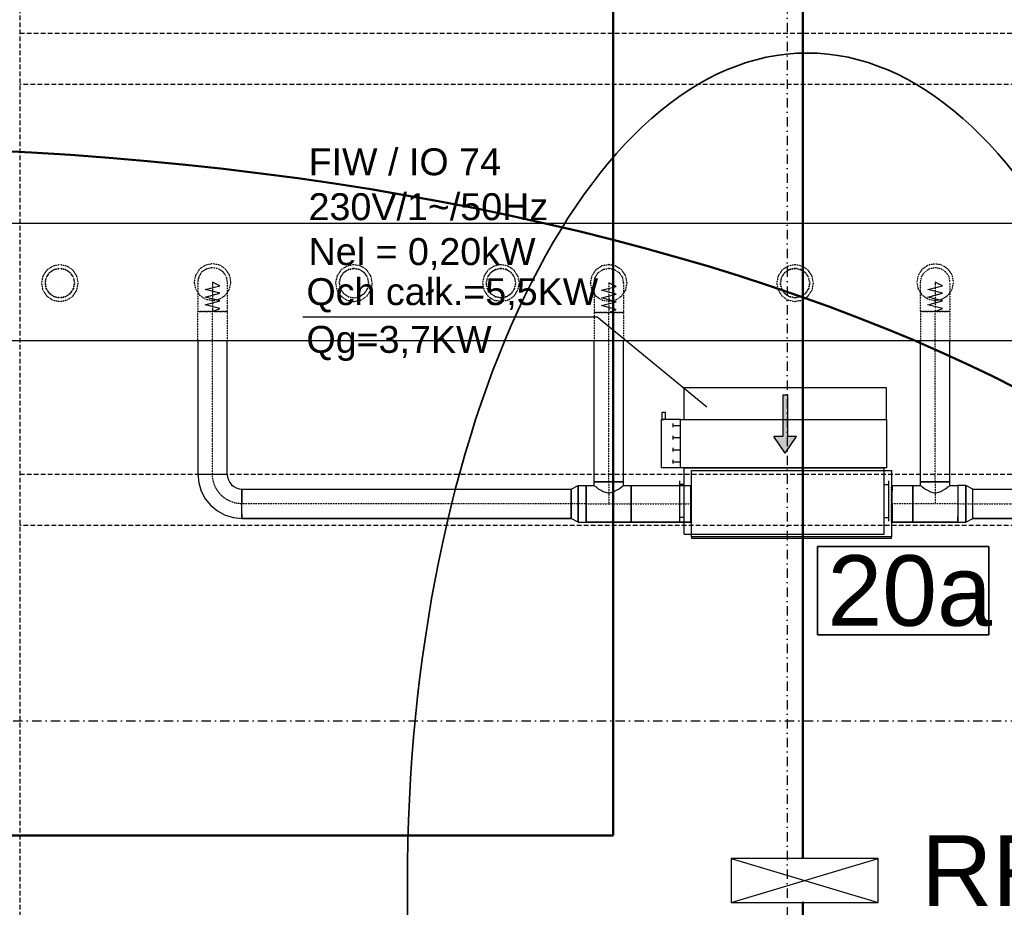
# Model space of a CAD drawing. Header units: centimetres. Extents: x -10729 to 144862, y -4437 to 43656.
# Tile 52 of 148: x 12338 to 13008, y 6673 to 7277. Entities that reach past the tile are written whole.
import ezdxf

# ---------------------------------------------------------------- set-up
doc = ezdxf.new("R2010")
doc.units = ezdxf.units.CM
doc.header["$LTSCALE"] = 0.1
for name, pattern in [('CADVENT_CENTERLINE', [9.9, 7.4, -1, 0.5, -1]), ('CADVENT_HIDDEN', [0.8, 0.25, -0.55]), ('Kondygnacja  -0_5$0$HIDDEN', [9.525, 6.35, -3.175]), ('Kondygnacja  -0_5$0$HIDDEN2', [4.7625, 3.175, -1.5875]), ('Osie rzutów$0$DASHDOT2', [12.7, 6.35, -3.175, 0, -3.175])]:
    doc.linetypes.add(name, pattern=pattern)
for name, color, linetype, lineweight in [('AU opis', 7, 'Continuous', 35), ('AU Sieć LON', 1, 'Continuous', 50), ('AU Strefa obsługiwana', 90, 'Continuous', 35), ('bgde_urządzenia', 3, 'Continuous', 30)]:
    doc.layers.add(name, color=color, linetype=linetype, lineweight=lineweight)
for name, color, linetype in [('AU Szafki Klimakonwektorów', 183, 'Continuous'), ('bgde-nawiewCEN', 7, 'Continuous'), ('bgde-nawiewEXP', 1, 'Continuous'), ('bgde-nawiewHIDDEN', 1, 'Continuous'), ('bgde_opis urządzen', 6, 'Continuous'), ('Kondygnacja  -0_5$0$ARCH_KONSTR_POWYŻEJ RZUTU', 8, 'Kondygnacja  -0_5$0$HIDDEN'), ('Kondygnacja  -0_5$0$ARCH_KONSTR_POWYŻEJ RZUTU_IST', 8, 'Kondygnacja  -0_5$0$HIDDEN2'), ('Osie rzutów$0$ARCH_INFO_OSIE_IST', 8, 'Osie rzutów$0$DASHDOT2'), ('Osie rzutów$0$ARCH_INFO_OSIE_OPISY_IST', 8, 'Continuous')]:
    doc.layers.add(name, color=color, linetype=linetype)
doc.styles.add('Arial', font='ARIAL.TTF')

# ---------------------------------------------------------------- blocks, each defined once
blk = doc.blocks.new('Osie rzutów')
at = {"layer": 'Osie rzutów$0$ARCH_INFO_OSIE_IST', "ltscale": 10}
for p, q in [((12860, 12510), (12860, 4623.26)), ((4436.04, 6800), (15156.54, 6800))]:
    blk.add_line(p, q, dxfattribs=at)
blk = doc.blocks.new('Kondygnacja  -0_5$0$konstrukcja istniejąca -0.5')
at = {"layer": 'Kondygnacja  -0_5$0$ARCH_KONSTR_POWYŻEJ RZUTU_IST', "ltscale": 10}
for points in [[(12338, 7375), (12338, 6225)], [(12338, 7267.89), (13382, 7267.89), (13382, 7232.89), (12338, 7232.89)], [(12338, 6967.89), (13382, 6967.89), (13382, 6932.89), (12338, 6932.89)]]:
    blk.add_lwpolyline(points, dxfattribs=at)

msp = doc.modelspace()

# ---------------------------------------------------------------- hatches: boundary and pattern name
at = {"layer": 'bgde_urządzenia'}
h = msp.add_hatch(color=256, dxfattribs=at)
h.paths.add_polyline_path([(12857.099, 7005.111), (12860.099, 7005.111), (12860.099, 6993.445), (12866.289, 6993.445), (12858.599, 6982.018), (12850.909, 6993.445), (12857.099, 6993.445)])
h.paths.add_polyline_path([(12857.099, 7021.779), (12860.099, 7021.779), (12860.099, 7005.111), (12857.099, 7005.111)])

# ---------------------------------------------------------------- linework, layer by layer
at = {"layer": 'AU opis'}
msp.add_lwpolyline([(12880.664, 6918.598), (12997.052, 6918.598), (12997.052, 6858.59), (12880.664, 6858.59)], close=True, dxfattribs=at)
at = {"layer": 'AU Sieć LON', "color": 1}
for p, q in [((12870.629, 6706.98), (12870.629, 7371.162)), ((12741.596, 7355.622), (12741.596, 6721.98)), ((11644.538, 6721.98), (12741.596, 6721.98)), ((12870.629, 5953.041), (12870.629, 6676.98))]:
    msp.add_line(p, q, dxfattribs=at)
at = {"layer": 'AU Sieć LON', "color": 4, "lineweight": 50, "extrusion": (0, 0, -1)}
msp.add_ellipse((12210.165, 6714.749), major_axis=(-1066.003, 0), ratio=0.4462874, dxfattribs=at)
at = {"layer": 'AU Strefa obsługiwana', "extrusion": (0, 0, -1)}
msp.add_ellipse((12873.555, 6688.72), major_axis=(0, 565.597), ratio=0.4807251, start_param=-1.5707963, end_param=4.712389, dxfattribs=at)
at = {"layer": 'AU Szafki Klimakonwektorów'}
for p, q in [((12921.869, 6706.461), (12821.869, 6706.461)), ((12821.869, 6706.461), (12821.869, 6676.461)), ((12821.869, 6676.461), (12921.869, 6706.461)), ((12821.869, 6706.461), (12921.869, 6676.461)), ((12921.869, 6706.461), (12821.869, 6706.461)), ((12821.869, 6706.461), (12821.869, 6676.461)), ((12821.869, 6676.461), (12921.869, 6706.461)), ((12821.869, 6706.461), (12921.869, 6676.461)), ((12921.869, 6676.461), (12921.869, 6706.461)), ((12921.869, 6676.461), (12921.869, 6706.461)), ((12821.869, 6676.461), (12921.869, 6676.461)), ((12821.869, 6676.461), (12921.869, 6676.461))]:
    msp.add_line(p, q, dxfattribs=at)
at = {"layer": 'bgde-nawiewCEN', "linetype": 'CADVENT_CENTERLINE', "ltscale": 0.06}
for p, q in [((12469.154, 7098.501), (12469.154, 7098.453)), ((12469.154, 7098.453), (12469.154, 7098.341)), ((12469.154, 7098.341), (12469.154, 7098.121)), ((12469.154, 7098.121), (12469.154, 7097.76)), ((12738.577, 7097.903), (12738.577, 7097.855)), ((12960.616, 7098.435), (12960.616, 7098.388)), ((12960.616, 7098.388), (12960.616, 7098.275)), ((12960.616, 7098.275), (12960.616, 7098.056)), ((12960.616, 7098.056), (12960.616, 7097.694)), ((12469.154, 7097.76), (12469.154, 7097.221)), ((12469.154, 7097.221), (12469.154, 7096.468)), ((12469.154, 7096.468), (12469.154, 7095.467)), ((12469.154, 7095.467), (12469.154, 7094.181)), ((12469.154, 7094.181), (12469.154, 7092.575)), ((12469.154, 7092.575), (12469.154, 7090.613)), ((12738.577, 7097.855), (12738.577, 7097.743)), ((12738.577, 7097.743), (12738.577, 7097.523)), ((12738.577, 7097.523), (12738.577, 7097.162)), ((12738.577, 7097.162), (12738.577, 7096.623)), ((12738.577, 7096.623), (12738.577, 7095.87)), ((12738.577, 7095.87), (12738.577, 7094.868)), ((12738.577, 7094.868), (12738.577, 7093.583)), ((12738.577, 7093.583), (12738.577, 7091.977)), ((12738.577, 7091.977), (12738.577, 7090.015)), ((12960.616, 7097.694), (12960.616, 7097.155)), ((12960.616, 7097.155), (12960.616, 7096.403)), ((12960.616, 7096.403), (12960.616, 7095.401)), ((12960.616, 7095.401), (12960.616, 7094.115)), ((12960.616, 7094.115), (12960.616, 7092.509)), ((12960.616, 7092.509), (12960.616, 7090.548)), ((12469.154, 7090.613), (12469.154, 7088.261)), ((12469.154, 7088.261), (12469.154, 7085.481)), ((12469.154, 7085.481), (12469.154, 7080.37)), ((12738.577, 7090.015), (12738.577, 7087.663)), ((12738.577, 7087.663), (12738.577, 7084.883)), ((12738.577, 7084.883), (12738.577, 7079.772)), ((12960.616, 7090.548), (12960.616, 7088.195)), ((12960.616, 7088.195), (12960.616, 7085.416)), ((12960.616, 7085.416), (12960.616, 7080.305)), ((12469.154, 7080.37), (12469.154, 7078.501)), ((12469.154, 6967.729), (12469.154, 7078.501)), ((12738.577, 7079.772), (12738.577, 7077.903)), ((12738.577, 6962.729), (12738.577, 7077.903)), ((12960.616, 7080.305), (12960.616, 7078.435)), ((12960.616, 6962.729), (12960.616, 7078.435)), ((12738.577, 6962.729), (12738.577, 6947.729)), ((12960.616, 6962.729), (12960.616, 6947.729)), ((12712.977, 6947.729), (12489.154, 6947.729)), ((12723.277, 6947.729), (12712.977, 6947.729)), ((12723.277, 6947.729), (12738.577, 6947.729)), ((12738.577, 6947.729), (12753.877, 6947.729)), ((12753.877, 6947.729), (12794.515, 6947.729)), ((12794.916, 6947.729), (12794.515, 6947.729)), ((12930.916, 6947.729), (12931.316, 6947.729)), ((12945.316, 6947.729), (12931.316, 6947.729)), ((12960.616, 6947.729), (12945.316, 6947.729)), ((12975.916, 6947.729), (12960.616, 6947.729)), ((12975.916, 6947.729), (12986.216, 6947.729)), ((12986.216, 6947.729), (13240.44, 6947.729))]:
    msp.add_line(p, q, dxfattribs=at)
at = {"layer": 'bgde-nawiewCEN', "linetype": 'CADVENT_CENTERLINE', "ltscale": 0.06, "extrusion": (0, 0, -1)}
msp.add_arc((-12489.154, 6967.729), 20, 270, 0, dxfattribs=at)
at = {"layer": 'bgde-nawiewEXP', "linetype": 'Continuous'}
for points in [[(8060.424, 7138.531), (13182.874, 7138.531), (13182.874, 7058.531), (8060.424, 7058.531)], [(12459.154, 7058.531), (12459.154, 6967.729), (12479.154, 6967.729), (12479.154, 7058.531)], [(12723.277, 6935.229), (12723.277, 6960.229), (12728.577, 6960.229), (12728.577, 6962.729), (12748.577, 6962.729), (12748.577, 7058.531)], [(12728.577, 6960.229), (12729.339, 6959.468), (12729.978, 6959.278), (12731.506, 6957.749), (12734.152, 6956.568), (12734.751, 6955.969), (12738.577, 6954.83), (12742.404, 6955.969), (12743.003, 6956.568), (12745.648, 6957.749), (12747.177, 6959.278), (12747.816, 6959.468), (12748.577, 6960.229), (12748.577, 6962.729), (12728.577, 6962.729), (12728.577, 7058.531)], [(12931.316, 6935.229), (12945.316, 6935.229), (12945.316, 6960.229), (12950.616, 6960.229), (12950.616, 6962.729), (12970.616, 6962.729), (12970.616, 7058.531)], [(12950.616, 6960.229), (12951.377, 6959.468), (12952.016, 6959.278), (12953.544, 6957.749), (12956.19, 6956.568), (12956.789, 6955.969), (12960.616, 6954.83), (12964.442, 6955.969), (12965.041, 6956.568), (12967.687, 6957.749), (12969.215, 6959.278), (12969.854, 6959.468), (12970.616, 6960.229), (12970.616, 6962.729), (12950.616, 6962.729), (12950.616, 7058.531)], [(12459.154, 6967.729), (12459.731, 6961.876), (12461.438, 6956.249), (12464.21, 6951.062), (12467.941, 6946.516), (12472.487, 6942.785), (12477.674, 6940.013), (12483.302, 6938.306), (12489.154, 6937.729), (12489.154, 6938.49)], [(12459.154, 6967.729), (12479.154, 6967.729), (12479.347, 6965.778), (12479.916, 6963.902), (12480.84, 6962.173), (12482.083, 6960.658), (12483.599, 6959.414), (12485.328, 6958.49), (12487.204, 6957.921), (12489.154, 6957.729), (12489.154, 6951.556)], [(12489.154, 6937.729), (12712.977, 6937.729), (12712.977, 6957.729), (12717.793, 6960.229), (12717.793, 6935.229), (12712.977, 6937.729)], [(12717.793, 6935.229), (12717.793, 6960.229), (12723.277, 6960.229), (12723.277, 6942.946)], [(12748.577, 6960.229), (12753.877, 6960.229), (12753.877, 6935.229), (12794.515, 6935.229)], [(12753.877, 6935.229), (12753.877, 6960.229), (12794.515, 6960.229), (12794.515, 6959.278)], [(12794.515, 6959.278), (12794.515, 6960.229)], [(12794.515, 6947.729), (12794.515, 6959.278)], [(12794.515, 6959.278), (12794.515, 6956.568)], [(12794.515, 6935.229), (12794.515, 6960.229), (12794.916, 6960.229)], [(12930.916, 6960.229), (12931.316, 6960.229), (12931.316, 6959.278)], [(12931.316, 6959.278), (12931.316, 6960.229)], [(12931.316, 6947.729), (12931.316, 6959.278)], [(12931.316, 6959.278), (12931.316, 6956.568)], [(12970.616, 6960.229), (12975.916, 6960.229), (12975.916, 6936.181), (12975.916, 6936.181), (12975.916, 6935.229), (12981.4, 6935.229), (12981.4, 6960.229), (12975.916, 6960.229), (12975.916, 6936.181), (12975.916, 6936.181), (12975.916, 6935.229), (12945.316, 6935.229)], [(12986.216, 6937.729), (12986.216, 6957.729), (13240.44, 6957.729), (13240.44, 6940.658)], [(12489.154, 6951.556), (12489.154, 6954.8)], [(12489.154, 6940.658), (12489.154, 6951.556)], [(12489.154, 6951.556), (12489.154, 6947.729)], [(12723.277, 6942.946), (12723.277, 6947.729)], [(12794.515, 6947.729), (12794.515, 6942.946)], [(12794.515, 6942.946), (12794.515, 6947.729)], [(12931.316, 6947.729), (12931.316, 6942.946)], [(12931.316, 6942.946), (12931.316, 6947.729)], [(12489.154, 6940.658), (12489.154, 6938.49)], [(12489.154, 6938.49), (12489.154, 6940.658)], [(12489.154, 6938.49), (12489.154, 6937.729)], [(12723.277, 6938.89), (12723.277, 6942.946)], [(12723.277, 6942.946), (12723.277, 6938.89)], [(12723.277, 6938.89), (12723.277, 6936.181)], [(12723.277, 6936.181), (12723.277, 6938.89)], [(12794.515, 6938.89), (12794.515, 6942.946)], [(12794.515, 6942.946), (12794.515, 6938.89)], [(12794.515, 6938.89), (12794.515, 6936.181)], [(12794.515, 6935.229), (12794.515, 6938.89)], [(12931.316, 6938.89), (12931.316, 6942.946)], [(12931.316, 6942.946), (12931.316, 6938.89)], [(12931.316, 6938.89), (12931.316, 6936.181)], [(12931.316, 6935.229), (12931.316, 6938.89)], [(12975.916, 6936.181), (12975.916, 6938.89)], [(12986.216, 6937.729), (13240.44, 6937.729)], [(13240.44, 6937.729), (12986.216, 6937.729)], [(12717.793, 6935.229), (12723.277, 6935.229), (12723.277, 6936.181)], [(12723.277, 6936.181), (12723.277, 6935.229)], [(12723.277, 6935.229), (12753.877, 6935.229)], [(12753.877, 6935.229), (12723.277, 6935.229)], [(12753.877, 6935.229), (12753.877, 6936.181)], [(12794.515, 6935.229), (12753.877, 6935.229)], [(12794.515, 6935.229), (12794.916, 6935.229)], [(12930.916, 6935.229), (12931.316, 6935.229)], [(12931.316, 6935.229), (12930.916, 6935.229)], [(12945.316, 6935.229), (12975.916, 6935.229)]]:
    msp.add_lwpolyline(points, dxfattribs=at)
for points in [[(12794.916, 6924.229), (12930.916, 6924.229), (12930.916, 6925.229), (12794.916, 6925.229), (12794.916, 6970.229), (12930.916, 6970.229), (12930.916, 6925.229), (12794.916, 6925.229)], [(12489.154, 6937.729), (12489.154, 6957.729), (12712.977, 6957.729), (12712.977, 6937.729)], [(12931.316, 6935.229), (12931.316, 6960.229), (12945.315, 6960.229), (12945.315, 6935.229)], [(12981.4, 6935.229), (12986.216, 6937.729), (12986.216, 6957.729), (12981.4, 6960.229), (12981.4, 6936.181)]]:
    msp.add_lwpolyline(points, close=True, dxfattribs=at)
at = {"layer": 'bgde-nawiewHIDDEN', "linetype": 'CADVENT_HIDDEN'}
for points in [[(12352.804, 7097.811), (12353.755, 7093.028), (12356.465, 7088.973), (12360.52, 7086.263), (12365.304, 7085.311), (12370.087, 7086.263), (12374.143, 7088.973), (12376.852, 7093.028), (12377.804, 7097.811), (12376.852, 7102.595), (12374.143, 7106.65), (12370.087, 7109.36), (12365.304, 7110.311), (12360.52, 7109.36), (12356.465, 7106.65), (12353.755, 7102.595)], [(12352.804, 7097.811), (12353.755, 7093.028), (12356.465, 7088.973), (12360.52, 7086.263), (12365.304, 7085.311), (12370.087, 7086.263), (12374.143, 7088.973), (12376.852, 7093.028), (12377.804, 7097.811), (12376.852, 7102.595), (12374.143, 7106.65), (12370.087, 7109.36), (12365.304, 7110.311), (12360.52, 7109.36), (12356.465, 7106.65), (12353.755, 7102.595)], [(12355.304, 7097.811), (12356.065, 7093.985), (12358.233, 7090.74), (12361.477, 7088.573), (12365.304, 7087.811), (12369.131, 7088.573), (12372.375, 7090.74), (12374.543, 7093.985), (12375.304, 7097.811), (12374.543, 7101.638), (12372.375, 7104.883), (12369.131, 7107.05), (12365.304, 7107.811), (12361.477, 7107.05), (12358.233, 7104.883), (12356.065, 7101.638)], [(12456.654, 7098.501), (12457.606, 7093.717), (12460.316, 7089.662), (12464.371, 7086.952), (12469.154, 7086.001), (12473.938, 7086.952), (12477.993, 7089.662), (12480.703, 7093.717), (12481.654, 7098.501), (12480.703, 7103.284), (12477.993, 7107.34), (12473.938, 7110.049), (12469.154, 7111.001), (12464.371, 7110.049), (12460.316, 7107.34), (12457.606, 7103.284)], [(12456.654, 7098.501), (12457.606, 7093.717), (12460.316, 7089.662), (12464.371, 7086.952), (12469.154, 7086.001), (12473.938, 7086.952), (12477.993, 7089.662), (12480.703, 7093.717), (12481.654, 7098.501), (12480.703, 7103.284), (12477.993, 7107.34), (12473.938, 7110.049), (12469.154, 7111.001), (12464.371, 7110.049), (12460.316, 7107.34), (12457.606, 7103.284)], [(12552.804, 7097.811), (12553.755, 7093.028), (12556.465, 7088.973), (12560.52, 7086.263), (12565.304, 7085.311), (12570.087, 7086.263), (12574.143, 7088.973), (12576.852, 7093.028), (12577.804, 7097.811), (12576.852, 7102.595), (12574.143, 7106.65), (12570.087, 7109.36), (12565.304, 7110.311), (12560.52, 7109.36), (12556.465, 7106.65), (12553.755, 7102.595)], [(12552.804, 7097.811), (12553.755, 7093.028), (12556.465, 7088.973), (12560.52, 7086.263), (12565.304, 7085.311), (12570.087, 7086.263), (12574.143, 7088.973), (12576.852, 7093.028), (12577.804, 7097.811), (12576.852, 7102.595), (12574.143, 7106.65), (12570.087, 7109.36), (12565.304, 7110.311), (12560.52, 7109.36), (12556.465, 7106.65), (12553.755, 7102.595)], [(12555.304, 7097.811), (12556.065, 7093.985), (12558.233, 7090.74), (12561.477, 7088.573), (12565.304, 7087.811), (12569.131, 7088.573), (12572.375, 7090.74), (12574.543, 7093.985), (12575.304, 7097.811), (12574.543, 7101.638), (12572.375, 7104.883), (12569.131, 7107.05), (12565.304, 7107.811), (12561.477, 7107.05), (12558.233, 7104.883), (12556.065, 7101.638)], [(12652.804, 7097.811), (12653.755, 7093.028), (12656.465, 7088.973), (12660.52, 7086.263), (12665.304, 7085.311), (12670.087, 7086.263), (12674.143, 7088.973), (12676.852, 7093.028), (12677.804, 7097.811), (12676.852, 7102.595), (12674.143, 7106.65), (12670.087, 7109.36), (12665.304, 7110.311), (12660.52, 7109.36), (12656.465, 7106.65), (12653.755, 7102.595)], [(12652.804, 7097.811), (12653.755, 7093.028), (12656.465, 7088.973), (12660.52, 7086.263), (12665.304, 7085.311), (12670.087, 7086.263), (12674.143, 7088.973), (12676.852, 7093.028), (12677.804, 7097.811), (12676.852, 7102.595), (12674.143, 7106.65), (12670.087, 7109.36), (12665.304, 7110.311), (12660.52, 7109.36), (12656.465, 7106.65), (12653.755, 7102.595)], [(12655.304, 7097.811), (12656.065, 7093.985), (12658.233, 7090.74), (12661.477, 7088.573), (12665.304, 7087.811), (12669.131, 7088.573), (12672.375, 7090.74), (12674.543, 7093.985), (12675.304, 7097.811), (12674.543, 7101.638), (12672.375, 7104.883), (12669.131, 7107.05), (12665.304, 7107.811), (12661.477, 7107.05), (12658.233, 7104.883), (12656.065, 7101.638)], [(12655.304, 7097.811), (12656.065, 7101.638), (12658.233, 7104.883), (12661.477, 7107.05), (12665.304, 7107.811), (12669.131, 7107.05), (12672.375, 7104.883), (12674.543, 7101.638), (12675.304, 7097.811), (12674.543, 7093.985), (12672.375, 7090.74), (12669.131, 7088.573), (12665.304, 7087.811), (12661.477, 7088.573), (12658.233, 7090.74), (12656.065, 7093.985)], [(12726.077, 7097.903), (12727.029, 7093.119), (12729.739, 7089.064), (12733.794, 7086.354), (12738.577, 7085.403), (12743.361, 7086.354), (12747.416, 7089.064), (12750.126, 7093.119), (12751.077, 7097.903), (12750.126, 7102.686), (12747.416, 7106.741), (12743.361, 7109.451), (12738.577, 7110.403), (12733.794, 7109.451), (12729.739, 7106.741), (12727.029, 7102.686)], [(12726.077, 7097.903), (12727.029, 7093.119), (12729.739, 7089.064), (12733.794, 7086.354), (12738.577, 7085.403), (12743.361, 7086.354), (12747.416, 7089.064), (12750.126, 7093.119), (12751.077, 7097.903), (12750.126, 7102.686), (12747.416, 7106.741), (12743.361, 7109.451), (12738.577, 7110.403), (12733.794, 7109.451), (12729.739, 7106.741), (12727.029, 7102.686)], [(12852.804, 7097.811), (12853.755, 7093.028), (12856.465, 7088.973), (12860.52, 7086.263), (12865.304, 7085.311), (12870.087, 7086.263), (12874.143, 7088.973), (12876.852, 7093.028), (12877.804, 7097.811), (12876.852, 7102.595), (12874.143, 7106.65), (12870.087, 7109.36), (12865.304, 7110.311), (12860.52, 7109.36), (12856.465, 7106.65), (12853.755, 7102.595)], [(12852.804, 7097.811), (12853.755, 7093.028), (12856.465, 7088.973), (12860.52, 7086.263), (12865.304, 7085.311), (12870.087, 7086.263), (12874.143, 7088.973), (12876.852, 7093.028), (12877.804, 7097.811), (12876.852, 7102.595), (12874.143, 7106.65), (12870.087, 7109.36), (12865.304, 7110.311), (12860.52, 7109.36), (12856.465, 7106.65), (12853.755, 7102.595)], [(12855.304, 7097.811), (12856.065, 7093.985), (12858.233, 7090.74), (12861.477, 7088.573), (12865.304, 7087.811), (12869.131, 7088.573), (12872.375, 7090.74), (12874.543, 7093.985), (12875.304, 7097.811), (12874.543, 7101.638), (12872.375, 7104.883), (12869.131, 7107.05), (12865.304, 7107.811), (12861.477, 7107.05), (12858.233, 7104.883), (12856.065, 7101.638)], [(12855.304, 7097.811), (12856.065, 7101.638), (12858.233, 7104.883), (12861.477, 7107.05), (12865.304, 7107.811), (12869.131, 7107.05), (12872.375, 7104.883), (12874.543, 7101.638), (12875.304, 7097.811), (12874.543, 7093.985), (12872.375, 7090.74), (12869.131, 7088.573), (12865.304, 7087.811), (12861.477, 7088.573), (12858.233, 7090.74), (12856.065, 7093.985)], [(12948.116, 7098.435), (12949.067, 7093.652), (12951.777, 7089.596), (12955.832, 7086.887), (12960.616, 7085.935), (12965.399, 7086.887), (12969.454, 7089.596), (12972.164, 7093.652), (12973.116, 7098.435), (12972.164, 7103.219), (12969.454, 7107.274), (12965.399, 7109.984), (12960.616, 7110.935), (12955.832, 7109.984), (12951.777, 7107.274), (12949.067, 7103.219)], [(12948.116, 7098.435), (12949.067, 7093.652), (12951.777, 7089.596), (12955.832, 7086.887), (12960.616, 7085.935), (12965.399, 7086.887), (12969.454, 7089.596), (12972.164, 7093.652), (12973.116, 7098.435), (12972.164, 7103.219), (12969.454, 7107.274), (12965.399, 7109.984), (12960.616, 7110.935), (12955.832, 7109.984), (12951.777, 7107.274), (12949.067, 7103.219)], [(12950.616, 7078.435), (12950.616, 7098.435), (12951.377, 7102.262), (12953.544, 7105.506), (12956.789, 7107.674), (12960.616, 7108.435), (12964.442, 7107.674), (12967.687, 7105.506), (12969.854, 7102.262), (12970.616, 7098.435), (12970.616, 7078.435), (12951.377, 7078.435)]]:
    msp.add_lwpolyline(points, close=True, dxfattribs=at)
for points in [[(12356.065, 7101.638), (12358.233, 7104.883)], [(12358.233, 7104.883), (12356.065, 7101.638)], [(12358.233, 7104.883), (12361.477, 7107.05)], [(12361.477, 7107.05), (12358.233, 7104.883)], [(12361.477, 7107.05), (12365.304, 7107.811)], [(12365.304, 7107.811), (12361.477, 7107.05)], [(12365.304, 7107.811), (12369.131, 7107.05)], [(12369.131, 7107.05), (12365.304, 7107.811)], [(12369.131, 7107.05), (12372.375, 7104.883)], [(12372.375, 7104.883), (12369.131, 7107.05)], [(12372.375, 7104.883), (12374.543, 7101.638), (12375.304, 7097.811), (12374.543, 7093.985), (12372.375, 7090.74), (12369.131, 7088.573)], [(12459.916, 7102.328), (12462.083, 7105.572), (12465.328, 7107.739), (12469.154, 7108.501), (12472.981, 7107.739), (12476.226, 7105.572), (12478.393, 7102.328), (12479.154, 7098.501), (12479.154, 7078.501), (12459.154, 7078.501)], [(12555.304, 7097.811), (12556.065, 7101.638), (12558.233, 7104.883), (12561.477, 7107.05), (12565.304, 7107.811), (12569.131, 7107.05), (12572.375, 7104.883)], [(12572.375, 7104.883), (12569.131, 7107.05)], [(12572.375, 7104.883), (12574.543, 7101.638), (12575.304, 7097.811), (12574.543, 7093.985), (12572.375, 7090.74), (12569.131, 7088.573)], [(12728.577, 7093.583), (12728.577, 7097.903), (12729.339, 7101.729), (12731.506, 7104.974), (12734.751, 7107.141), (12738.577, 7107.903), (12742.404, 7107.141), (12745.648, 7104.974), (12747.816, 7101.729), (12748.577, 7097.903), (12748.577, 7077.903), (12728.577, 7077.903), (12728.577, 7058.531)], [(12355.304, 7097.811), (12356.065, 7101.638)], [(12356.065, 7101.638), (12355.304, 7097.811)], [(12459.154, 7098.453), (12459.154, 7098.501), (12459.916, 7102.328)], [(12459.916, 7102.328), (12459.154, 7098.501)], [(12459.154, 7098.453), (12459.154, 7078.501), (12459.916, 7078.501)], [(12355.304, 7097.811), (12356.065, 7093.985)], [(12356.065, 7093.985), (12355.304, 7097.811)], [(12356.065, 7093.985), (12358.233, 7090.74)], [(12358.233, 7090.74), (12356.065, 7093.985)], [(12555.304, 7097.811), (12556.065, 7093.985), (12558.233, 7090.74), (12561.477, 7088.573), (12565.304, 7087.811), (12569.131, 7088.573), (12572.375, 7090.74)], [(12728.577, 7093.583), (12728.577, 7077.903), (12748.577, 7077.903), (12748.577, 7058.531)], [(12358.233, 7090.74), (12361.477, 7088.573)], [(12361.477, 7088.573), (12358.233, 7090.74)], [(12361.477, 7088.573), (12365.304, 7087.811)], [(12365.304, 7087.811), (12361.477, 7088.573)], [(12365.304, 7087.811), (12369.131, 7088.573)], [(12369.131, 7088.573), (12365.304, 7087.811)], [(12369.131, 7088.573), (12372.375, 7090.74)], [(12459.154, 7058.531), (12459.154, 7078.501), (12479.154, 7078.501), (12479.154, 7058.531)], [(12950.616, 7078.435), (12970.616, 7078.435), (12970.616, 7058.531)], [(12950.616, 7078.435), (12950.616, 7058.531)], [(12794.916, 6935.229), (12794.916, 6960.229)], [(12930.916, 6935.229), (12930.916, 6960.229)]]:
    msp.add_lwpolyline(points, dxfattribs=at)
at = {"layer": 'bgde-nawiewHIDDEN'}
for points in [[(12469.154, 7078.501), (12474.154, 7080.51), (12464.154, 7083.12), (12474.154, 7085.723), (12464.154, 7088.349), (12474.154, 7090.956), (12464.154, 7093.498), (12474.154, 7096.001), (12469.154, 7098.501)], [(12738.577, 7077.903), (12743.577, 7079.912), (12733.577, 7082.522), (12743.577, 7085.125), (12733.577, 7087.751), (12743.577, 7090.358), (12733.577, 7092.9), (12743.577, 7095.403), (12738.577, 7097.903)], [(12960.616, 7078.435), (12965.616, 7080.445), (12955.616, 7083.054), (12965.616, 7085.658), (12955.616, 7088.284), (12965.616, 7090.891), (12955.616, 7093.433), (12965.616, 7095.935), (12960.616, 7098.435)], [(12365.304, 7097.811), (12365.304, 7097.811)], [(12565.304, 7097.811), (12565.304, 7097.811)], [(12665.304, 7097.811), (12665.304, 7097.811)], [(12865.304, 7097.811), (12865.304, 7097.811)]]:
    msp.add_lwpolyline(points, dxfattribs=at)
at = {"layer": 'bgde_opis urządzen'}
for p in [(12530.615, 7074.877, 1188.109), (12805.214, 7013.321)]:
    msp.add_line(p, (12730.503, 7074.877, 1188.109), dxfattribs=at)
at = {"layer": 'bgde_urządzenia'}
for p, q in [((12789.699, 7026.611, -170.95), (12789.699, 7005.111, -170.95)), ((12927.499, 7026.611, -170.95), (12789.699, 7026.611, -170.95)), ((12927.499, 7005.111, -170.95), (12927.499, 7026.611, -170.95)), ((12857.099, 7021.779, -170.95), (12857.099, 6993.445, -170.95)), ((12857.099, 7021.779, -170.95), (12860.099, 7021.779, -170.95)), ((12860.099, 7021.779, -170.95), (12860.099, 6993.445, -170.95)), ((12787.499, 7005.111, -170.95), (12774.499, 7005.111, -170.95)), ((12774.499, 6972.111, -170.95), (12774.499, 7005.111, -170.95)), ((12774.499, 7005.111, -170.95), (12775.999, 7005.111, -170.95)), ((12774.999, 7005.111, -170.95), (12774.999, 7010.111, -170.95)), ((12774.999, 7010.111, -170.95), (12776.999, 7010.111, -170.95)), ((12776.999, 7010.111, -170.95), (12776.999, 7005.111, -170.95)), ((12787.499, 6972.111, -170.95), (12787.499, 7005.111, -170.95)), ((12787.499, 7005.111, -170.95), (12789.699, 7005.111, -170.95)), ((12789.699, 7005.111, -170.95), (12927.499, 7005.111, -170.95)), ((12927.499, 7005.111, -170.95), (12927.499, 6972.111, -170.95)), ((12782.299, 7002.236, -170.95), (12782.299, 6999.736, -170.95)), ((12782.299, 7000.986, -170.95), (12787.499, 7000.986, -170.95)), ((12782.299, 6993.986, -170.95), (12782.299, 6991.486, -170.95)), ((12782.299, 6992.736, -170.95), (12787.499, 6992.736, -170.95)), ((12858.599, 6982.018, -170.95), (12850.909, 6993.445, -170.95)), ((12857.099, 6993.445, -170.95), (12850.909, 6993.445, -170.95)), ((12858.599, 6982.018, -170.95), (12866.289, 6993.445, -170.95)), ((12866.289, 6993.445, -170.95), (12860.099, 6993.445, -170.95)), ((12782.299, 6985.736, -170.95), (12782.299, 6983.236, -170.95)), ((12782.299, 6984.486, -170.95), (12787.499, 6984.486, -170.95)), ((12782.299, 6977.486, -170.95), (12782.299, 6974.986, -170.95)), ((12787.499, 6972.111, -170.95), (12774.499, 6972.111, -170.95)), ((12782.299, 6976.236, -170.95), (12787.499, 6976.236, -170.95)), ((12927.499, 6972.111, -170.95), (12787.499, 6972.111, -170.95)), ((12789.999, 6927.111, -170.95), (12789.999, 6972.111, -170.95)), ((12789.999, 6972.111, -170.95), (12925.999, 6972.111, -170.95)), ((12925.999, 6927.111, -170.95), (12925.999, 6972.111, -170.95)), ((12786.999, 6935.861, -170.95), (12786.999, 6963.361, -170.95)), ((12789.999, 6960.861, -170.95), (12786.999, 6960.861, -170.95)), ((12925.999, 6960.861, -170.95), (12928.999, 6960.861, -170.95)), ((12928.999, 6935.861, -170.95), (12928.999, 6963.361, -170.95)), ((12789.999, 6938.361, -170.95), (12786.999, 6938.361, -170.95)), ((12925.999, 6938.361, -170.95), (12928.999, 6938.361, -170.95)), ((12789.999, 6927.111, -170.95), (12925.999, 6927.111, -170.95))]:
    msp.add_line(p, q, dxfattribs=at)

# ---------------------------------------------------------------- block references
at = {"layer": 'Kondygnacja  -0_5$0$ARCH_KONSTR_POWYŻEJ RZUTU'}
msp.add_blockref('Kondygnacja  -0_5$0$konstrukcja istniejąca -0.5', (0, 0), dxfattribs=at)
at = {"layer": 'Osie rzutów$0$ARCH_INFO_OSIE_OPISY_IST'}
msp.add_blockref('Osie rzutów', (0, 0), dxfattribs=at)

# ---------------------------------------------------------------- texts
at = {"layer": 'AU opis', "insert": (12887.306, 6912.69), "char_height": 48, "width": 72.77772, "attachment_point": 1, "style": 'Arial'}
msp.add_mtext('20a', dxfattribs=at)
at = {"layer": 'AU Szafki Klimakonwektorów', "insert": (12951.071, 6722.186), "char_height": 48, "width": 1074.22285, "attachment_point": 1, "style": 'Arial'}
msp.add_mtext('RFCU098.15', dxfattribs=at)
at = {"layer": 'bgde_opis urządzen', "char_height": 18.326, "width": 421.7149, "attachment_point": 1, "style": 'Arial'}
for s, insert in [('FIW / IO 74\\P230V/1~/50Hz\\PNel = 0,20kW', (12534.461, 7189.502, 2308.732)), ('Qch całk.=5,5KW', (12533.003, 7101.159, 2308.732)), ('Qg=3,7KW', (12533.003, 7068.68, 2308.732))]:
    msp.add_mtext(s, dxfattribs=dict(at, insert=insert))

doc.saveas('drawing.dxf')
